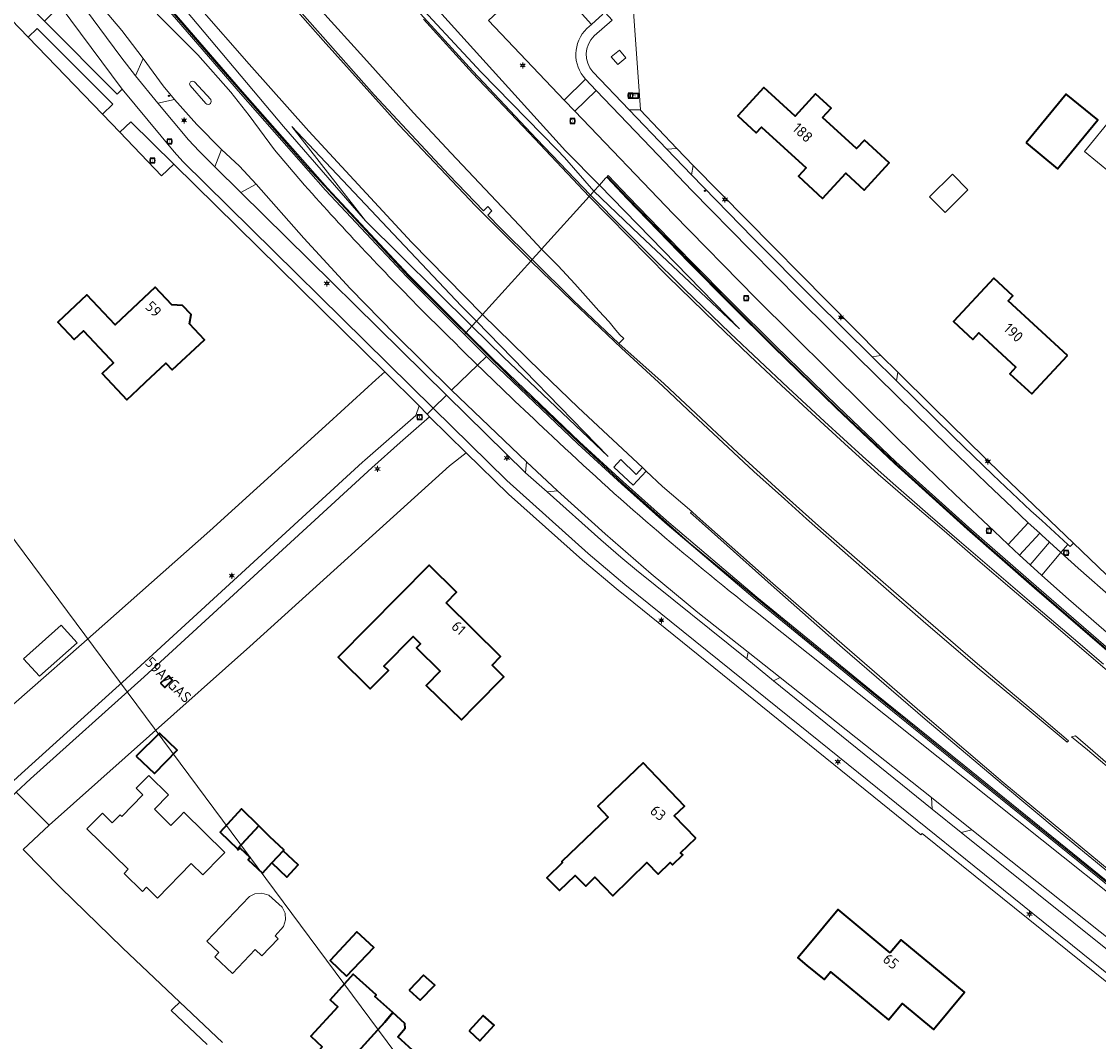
# Model space of a CAD drawing. Header units: metres. Extents: x 140853 to 145288, y 474558 to 480269.
# Tile 13 of 256: x 141328 to 141510, y 476271 to 476443. Entities that reach past the tile are written whole.
import ezdxf
from ezdxf.enums import TextEntityAlignment as Align

# ---------------------------------------------------------------- set-up
doc = ezdxf.new("R2010")
doc.units = ezdxf.units.M
doc.header["$MEASUREMENT"] = 0
for name, color, linetype, lineweight in [('B-WE-GR-BEPLANTING_CULTUUR_BOSPLANTSOEN-G', 90, 'GR-PLANTSOEN', 18), ('B-WE-GR-BEPLANTING_CULTUUR_HEESTERS-G', 90, 'Continuous', 18), ('B-WE-GR-GRAS-G', 60, 'Continuous', 13), ('B-WE-GR-GRAS_KRUIDENRIJK-G', 80, 'Continuous', 18), ('B-WE-GR-GROENVOORZIENING-G', 80, 'Continuous', 18), ('B-WE-IE-TERREINAFSCHEIDING_KUNSTMATIG_HEKWERK-G', 20, 'IE-TERREINAFSCHEIDING-KUNSTMATIG', 18), ('B-WE-IE-TERREINAFSCHEIDING_KUNSTMATIG_MUUR-G', 90, 'IE-TERREINAFSCHEIDING-KUNSTMATIG-DICHT', 18), ('B-WE-KL-ET_LS_OV_LICHTMAST-S', 190, 'Continuous', 18), ('B-WE-KL-WATER_BRANDLEIDING_PUT-S', 150, 'Continuous', 18), ('B-WE-KW-KUNSTWERK_GELUIDSWERING_SCHERM-G', 170, 'Continuous', 18), ('B-WE-OG-BEBOUWING-G', 7, 'Continuous', 35), ('B-WE-OG-BEBOUWING_BIJGEBOUW-G', 7, 'Continuous', 18), ('B-WE-OG-BEBOUWING_HUISNUMMER-T18', 10, 'Continuous', 18), ('B-WE-OG-HULPLIJN-G', 50, 'Continuous', 18), ('B-WE-OG-TERREIN_ERF-G', 7, 'Continuous', 18), ('B-WE-RI-GWA_RIOOLPUT-S', 30, 'Continuous', 18), ('B-WE-RI-TERREINKAST-S', 7, 'Continuous', 18), ('B-WE-VH-VERHARDING_ASFALT-G', 252, 'Continuous', 18), ('B-WE-VH-VERHARDING_GESLOTEN-G', 7, 'Continuous', 18), ('B-WE-VH-VERHARDING_OPEN-G', 252, 'Continuous', 18), ('B-WE-VH-VERHARDING_TEGEL-G', 252, 'Continuous', 18)]:
    doc.layers.add(name, color=color, linetype=linetype, lineweight=lineweight)
doc.styles.add('NLCS-ISO', font='txt')
doc.linetypes.add('GR-PLANTSOEN', pattern='A,0,[179,NLCS.shx,S=2,R=0,X=0,Y=0],-4', length=4)
doc.linetypes.add('IE-TERREINAFSCHEIDING-KUNSTMATIG', pattern='A,4,[82,NLCS.shx,S=0.75,R=90,X=0,Y=0],4,-2', length=10)
doc.linetypes.add('IE-TERREINAFSCHEIDING-KUNSTMATIG-DICHT', pattern='A,8,-1,[82,NLCS.shx,S=0.75,R=90,X=0,Y=0],-1', length=10)

# ---------------------------------------------------------------- blocks, each defined once
blk = doc.blocks.new('SRI-TERREINKAST-SO')
at = {"ltscale": 0.1}
h = blk.add_hatch(color=256, dxfattribs=at)
h.paths.add_polyline_path([(3.88, 2.14), (-3.37, 2.14), (-3.37, -2.37), (3.88, -2.37)])
h.paths.add_polyline_path([(3.38, 1.64), (-2.87, 1.64), (-2.87, -1.87), (3.38, -1.87)], flags=16)
at = {"flags": 128}
for points in [[(3.88, 2.14), (-3.37, 2.14), (-3.37, -2.37), (3.88, -2.37)], [(3.38, 1.64), (-2.87, 1.64), (-2.87, -1.87), (3.38, -1.87)]]:
    blk.add_lwpolyline(points, close=True, dxfattribs=at)
at = {"style": 'NLCS-ISO'}
blk.add_text('RI', height=1.8, dxfattribs=at).set_placement((-0.87, -0.96))
blk = doc.blocks.new('B-SIE-WEG_LICHTMAST-SO')
at = {"ltscale": 0.1}
for p, q in [((-1.1, 0.63), (-2.19, 1.27)), ((0, 1.27), (0, 2.53)), ((1.1, 0.63), (2.19, 1.27)), ((-1.1, -0.63), (-2.19, -1.27)), ((0, -1.27), (0, -2.53)), ((1.1, -0.63), (2.19, -1.27))]:
    blk.add_line(p, q, dxfattribs=at)
at = {"flags": 128}
for points in [[(-1.16, 0.5), (1.16, 0.5)], [(-1.16, -0.5), (1.16, -0.5)]]:
    blk.add_lwpolyline(points, dxfattribs=at)
at = {"ltscale": 0.1}
blk.add_circle((0, 0), 1.27, dxfattribs=at)
at = {"style": 'NLCS-ISO'}
blk.add_attdef('TYPE', text='', height=1.8, dxfattribs=at).set_placement((0, 2.53), align=Align.BOTTOM_CENTER)
blk = doc.blocks.new('SIE-WEG_STRAATPOT_BRANDKRAAN-SO')
blk.add_ellipse((0, 0), major_axis=(-0.729, 0), ratio=0.685994)
at = {"style": 'NLCS-ISO'}
blk.add_text('BR', height=0.4, dxfattribs=at).set_placement((-0.3, -0.15))
blk = doc.blocks.new('SRI-PUT_INSPECTIE-SO')
at = {"lineweight": -3, "flags": 128}
blk.add_lwpolyline([(-2, -2), (2, -2), (2, 2), (-2, 2)], close=True, dxfattribs=at)
at = {"lineweight": -3, "ltscale": 1.5}
blk.add_circle((0, 0), 2, dxfattribs=at)
at = {"ltscale": 0.1, "style": 'NLCS-ISO'}
blk.add_text('I', height=2.5, dxfattribs=at).set_placement((0, -0.01), align=Align.MIDDLE_CENTER)

msp = doc.modelspace()

# ---------------------------------------------------------------- linework, layer by layer
at = {"layer": 'B-WE-GR-BEPLANTING_CULTUUR_BOSPLANTSOEN-G', "ltscale": 0.2, "flags": 128}
for points in [[(141385.62, 476368.302), (141385.996, 476368.631), (141394.611, 476376.151), (141395.164, 476377.779), (141389.337, 476383.519), (141387.862, 476382.169), (141379.982, 476374.995), (141359.89, 476356.703), (141338.3, 476337.566), (141320.801, 476322.277), (141326.125, 476316.689), (141326.711, 476315.642), (141326.761, 476314.524), (141327.574, 476315.271), (141347.598, 476333.415), (141385.62, 476368.302)], [(141400.259, 476367.665), (141403.077, 476369.876), (141396.904, 476375.948), (141391.954, 476371.616), (141387.172, 476367.313), (141348.826, 476332.106), (141329.7, 476314.911), (141327.294, 476312.681), (141332.824, 476307.11), (141366.641, 476337.211), (141400.259, 476367.665)], [(141351.604, 476331.059), (141352.913, 476332.285), (141353.553, 476331.551), (141352.3, 476330.335), (141351.604, 476331.059)]]:
    msp.add_lwpolyline(points, close=True, dxfattribs=at)
at = {"layer": 'B-WE-GR-BEPLANTING_CULTUUR_HEESTERS-G', "ltscale": 0.2, "flags": 128}
for points in [[(141345.091, 476441.001), (141340.344, 476446.619), (141337.805, 476446.155), (141344.901, 476436.555), (141347.351, 476433.393), (141348.632, 476436.287), (141345.091, 476441.001)], [(141357.683, 476425.178), (141353.941, 476429.417), (141351.156, 476428.783), (141356.323, 476422.579), (141358.067, 476420.665), (141360.718, 476418.05), (141361.875, 476420.993), (141357.683, 476425.178)], [(141383.532, 476397.553), (141375.693, 476406.012), (141367.671, 476415.124), (141365.104, 476413.715), (141399.727, 476379.586), (141413.074, 476366.463), (141413.23, 476368.34), (141400.589, 476380.441), (141391.151, 476389.722), (141383.532, 476397.553)], [(141434.208, 476349.494), (141426.485, 476356.192), (141418.472, 476363.47), (141416.678, 476363.259), (141425.752, 476355.174), (141429.117, 476352.292), (141431.767, 476350.078), (141450.322, 476335.134), (141450.565, 476336.251), (141442.077, 476342.968), (141434.208, 476349.494)], [(141455.925, 476332.011), (141454.834, 476331.456), (141481.552, 476309.815), (141481.433, 476311.79), (141455.925, 476332.011)], [(141488.253, 476306.339), (141486.439, 476305.898), (141511.622, 476285.662), (141512.061, 476287.423), (141488.253, 476306.339)]]:
    msp.add_lwpolyline(points, close=True, dxfattribs=at)
at = {"layer": 'B-WE-GR-GRAS-G', "ltscale": 0.2, "flags": 128}
for points in [[(141386.132, 476408.939), (141372.286, 476424.846), (141320.615, 476486.318), (141275.438, 476545.711), (141259.885, 476565.117), (141258.741, 476564.267), (141270.427, 476548.395), (141282.482, 476532.43), (141285.705, 476528.27), (141286.351, 476527.44), (141298.619, 476511.383), (141311.075, 476495.709), (141323.702, 476480.163), (141336.306, 476464.792), (141349.239, 476449.448), (141365.379, 476430.704), (141379.714, 476414.438), (141393.374, 476399.826), (141403.07, 476390.154), (141404.031, 476391.216), (141386.132, 476408.939)], [(141404.031, 476391.216), (141404.787, 476392.052), (141402.217, 476394.601), (141373.694, 476424.847), (141386.132, 476408.939), (141404.031, 476391.216)], [(141425.494, 476414.948), (141424.59, 476413.949), (141432.247, 476406.582), (141449.115, 476390.778), (141425.494, 476414.948)], [(141404.787, 476392.052), (141404.031, 476391.216), (141409.327, 476385.972), (141426.99, 476369.216), (141404.787, 476392.052)]]:
    msp.add_lwpolyline(points, close=True, dxfattribs=at)
at = {"layer": 'B-WE-GR-GRAS_KRUIDENRIJK-G', "ltscale": 0.2, "flags": 128}
msp.add_lwpolyline([(141427.149, 476444.67), (141426.448, 476444.077), (141427.646, 476442.782), (141424.623, 476440.097), (141424.623, 476440.097, 0.40682), (141424.417, 476434.06), (141424.417, 476434.06), (141430.523, 476427.664), (141432.428, 476427.664), (141431.128, 476445.779), (141482.427, 476490.696), (141480.366, 476491.351), (141461.768, 476475.164), (141462.151, 476474.724), (141449.953, 476464.134), (141438.655, 476454.298), (141427.401, 476444.405), (141427.149, 476444.67)], format="xyb", close=True, dxfattribs=at)
for points in [[(141328.086, 476470.907), (141339.148, 476457.52), (141349.437, 476445.411), (141352.696, 476442.067), (141357.864, 476436.945), (141363.449, 476430.653), (141366.485, 476426.681), (141370.776, 476420.929), (141375.829, 476414.985), (141375.829, 476414.985, 0.0149369), (141396.739, 476392.779), (141396.739, 476392.779, 0.0032397), (141404.977, 476384.656), (141404.977, 476384.656), (141406.488, 476386.108), (141402.768, 476389.82), (141393.051, 476399.513), (141379.381, 476414.135), (141365.04, 476430.408), (141348.896, 476449.156), (141335.96, 476464.504), (141323.353, 476479.878)], [(141553.735, 476262.524), (141537.474, 476275.783), (141521.882, 476288.295), (141506.115, 476301.051), (141486.674, 476316.796), (141471.327, 476329.197), (141451.75, 476345.174), (141436.506, 476358.095), (141429.219, 476364.632), (141421.857, 476371.379), (141421.857, 476371.379), (141407.219, 476385.379), (141406.488, 476386.108), (141404.977, 476384.656), (141404.977, 476384.656, 0.0047677), (141417.642, 476372.565), (141417.642, 476372.565, 0.0230887), (141451.776, 476343.119), (141451.776, 476343.119), (141500, 476304.657), (141529.336, 476281.26), (141566.14, 476251.56)]]:
    msp.add_lwpolyline(points, format="xyb", dxfattribs=at)
for points in [[(141334.671, 476445.19), (141332.022, 476442.565), (141344.284, 476430.303), (141345.098, 476431.13), (141334.671, 476445.19)], [(141330.808, 476441.381), (141329.274, 476439.917), (141341.815, 476426.897), (141343.534, 476428.613), (141330.808, 476441.381)], [(141428.6, 476435.288), (141427.508, 476436.587), (141428.865, 476437.725), (141429.957, 476436.426), (141428.6, 476435.288)], [(141430.523, 476427.664), (141436.884, 476421.001), (141438.57, 476421.136), (141432.392, 476427.631), (141432.428, 476427.664), (141430.523, 476427.664)], [(141346.597, 476425.625), (141344.714, 476423.884), (141351.774, 476416.549), (141353.838, 476418.491), (141346.597, 476425.625)], [(141471.426, 476386.018), (141472.902, 476386.257), (141441.284, 476418.247), (141441, 476416.683), (141451.359, 476406.097), (141461.807, 476395.575), (141471.426, 476386.018)], [(141475.754, 476383.445), (141475.555, 476381.967), (141485.139, 476372.536), (141491.764, 476366.135), (141498.192, 476360.104), (141500, 476358.452), (141504.402, 476354.43), (141504.803, 476354.063), (141505.337, 476354.621), (141500, 476359.761), (141493.291, 476366.222), (141481.714, 476377.573), (141475.754, 476383.445)]]:
    msp.add_lwpolyline(points, close=True, dxfattribs=at)
at = {"layer": 'B-WE-GR-GROENVOORZIENING-G', "ltscale": 0.2, "flags": 128}
for points in [[(141323.867, 476533.826), (141353.678, 476494.581), (141368.006, 476476.916), (141381.385, 476461.095), (141385.249, 476456.942), (141386.367, 476455.719), (141392.977, 476447.669), (141405.562, 476434.007), (141418.388, 476420.932), (141419.625, 476419.608), (141424.59, 476413.949), (141425.494, 476414.948), (141419.805, 476420.769), (141397.923, 476444.95), (141377.129, 476469.168), (141368.676, 476478.773), (141356.156, 476494.464), (141348.742, 476504.943), (141335.97, 476524.613), (141315.917, 476554.291)], [(141327.981, 476526.666), (141332.559, 476520.517), (141340.156, 476510.514), (141348.156, 476500.089), (141357.237, 476488.628), (141365.266, 476478.763), (141372.85, 476469.67), (141380.502, 476460.788), (141394.209, 476445.113), (141404.165, 476434.186), (141414.881, 476422.747), (141424.003, 476413.292), (141424.59, 476413.949), (141424.59, 476413.949), (141419.625, 476419.608), (141418.388, 476420.932), (141405.562, 476434.007), (141392.977, 476447.669), (141386.367, 476455.719), (141385.249, 476456.942), (141381.385, 476461.095), (141368.006, 476476.916), (141353.678, 476494.581), (141323.867, 476533.826)], [(141320.615, 476486.318), (141372.286, 476424.846), (141386.132, 476408.939), (141373.694, 476424.847), (141402.217, 476394.601), (141404.787, 476392.052), (141405.803, 476393.176), (141393.85, 476405.37), (141376.54, 476424.07), (141366.49, 476435.36), (141358.16, 476444.89), (141352.88, 476451.05), (141340.92, 476465.5), (141332.29, 476476.19), (141324.98, 476485.42)], [(141397.923, 476444.95), (141419.805, 476420.769), (141425.494, 476414.948), (141426.551, 476416.117), (141426.732, 476416.317), (141427, 476416.614), (141430.391, 476413.014), (141440.852, 476402.236), (141447.876, 476395.12), (141455.053, 476388.021), (141465.601, 476377.742), (141475.452, 476368.363), (141487.736, 476357.262), (141499.045, 476347.369), (141510.384, 476337.575), (141517.936, 476331.039), (141529.459, 476321.248), (141530.189, 476320.591), (141545.617, 476307.631), (141557.212, 476298.064), (141568.823, 476288.594), (141588.239, 476272.803), (141588.864, 476272.27), (141600.054, 476263.252)], [(141599.48, 476265.155), (141589.588, 476273.45), (141582.873, 476278.962), (141580.876, 476280.624), (141549.183, 476306.606), (141546.867, 476308.545), (141531.288, 476321.933), (141530.457, 476322.674), (141504.522, 476345.209), (141500, 476349.208), (141499.97, 476349.235), (141498.036, 476350.977), (141496.261, 476352.597), (141494.348, 476354.389), (141491.964, 476356.659), (141485.401, 476362.847), (141478.934, 476369.1), (141470.376, 476377.537), (141451.911, 476395.846), (141437.924, 476410.143), (141421.387, 476427.437), (141419.59, 476429.292), (141406.84, 476442.691)], [(141510.113, 476337.281), (141498.774, 476347.075), (141487.465, 476356.968), (141475.181, 476368.069), (141465.33, 476377.448), (141454.782, 476387.727), (141447.605, 476394.826), (141440.581, 476401.942), (141430.12, 476412.72), (141426.732, 476416.317), (141426.551, 476416.117), (141425.494, 476414.948), (141449.115, 476390.778), (141432.247, 476406.582), (141424.59, 476413.949), (141424.003, 476413.292), (141429.706, 476407.506), (141433.85, 476403.37), (141439.86, 476397.438), (141447.521, 476390.04), (141457.288, 476380.791), (141463.41, 476375.15), (141469.84, 476369.289), (141474.97, 476364.71), (141480.807, 476359.551), (141486.084, 476355.006), (141492.759, 476349.288), (141498.259, 476344.582), (141505.341, 476338.548), (141510.406, 476334.234)], [(141513.175, 476297.641), (141503.105, 476305.863), (141493.207, 476314.135), (141480.364, 476324.969), (141466.45, 476337.015), (141454.438, 476347.635), (141441.747, 476358.954), (141440.86, 476359.76), (141441.051, 476359.945), (141436.146, 476364.164), (141433.382, 476366.762), (141431.179, 476364.431), (141427.909, 476367.466), (141429.117, 476368.721), (141431.716, 476366.23), (141432.741, 476367.366), (141427.75, 476372.06), (141421.9, 476377.5), (141415.682, 476383.51), (141405.803, 476393.176), (141405.803, 476393.176), (141404.787, 476392.052), (141426.99, 476369.216), (141409.327, 476385.972), (141404.031, 476391.216), (141403.07, 476390.154), (141407.533, 476385.701), (141422.165, 476371.708), (141429.522, 476364.963), (141436.803, 476358.433), (141452.038, 476345.52), (141471.611, 476329.546), (141486.957, 476317.146), (141506.398, 476301.401), (141522.164, 476288.645)]]:
    msp.add_lwpolyline(points, dxfattribs=at)
msp.add_lwpolyline([(141432.741, 476367.366), (141431.716, 476366.23), (141429.117, 476368.721), (141427.909, 476367.466), (141431.179, 476364.431), (141433.382, 476366.762), (141432.741, 476367.366)], close=True, dxfattribs=at)
at = {"layer": 'B-WE-IE-TERREINAFSCHEIDING_KUNSTMATIG_HEKWERK-G', "ltscale": 0.2, "flags": 128}
msp.add_lwpolyline([(141438.57, 476421.136), (141441.284, 476418.247)], dxfattribs=at)
at = {"layer": 'B-WE-IE-TERREINAFSCHEIDING_KUNSTMATIG_MUUR-G', "ltscale": 0.2, "flags": 128}
for points in [[(141258.741, 476564.267), (141247.045, 476580.809), (141236.003, 476597.525), (141228.349, 476610.312), (141218.427, 476627.468), (141211.138, 476640.535), (141206.194, 476649.394), (141196.726, 476666.624), (141188.606, 476685.323), (141188.188, 476685.202), (141196.322, 476666.426), (141205.81, 476649.159), (141210.745, 476640.316), (141218.034, 476627.248), (141227.699, 476609.974), (141235.624, 476597.282), (141246.673, 476580.555), (141258.376, 476564.003), (141270.066, 476548.126), (141282.126, 476532.155), (141285.35, 476527.994), (141285.996, 476527.164), (141298.264, 476511.106), (141310.724, 476495.427), (141323.353, 476479.878), (141335.96, 476464.504), (141348.896, 476449.156), (141365.04, 476430.408), (141379.381, 476414.135), (141393.051, 476399.513), (141402.768, 476389.82), (141403.07, 476390.154), (141393.374, 476399.826), (141379.714, 476414.438), (141365.379, 476430.704), (141349.239, 476449.448), (141336.306, 476464.792), (141323.702, 476480.163), (141311.075, 476495.709), (141298.619, 476511.383), (141286.351, 476527.44), (141285.705, 476528.27), (141282.482, 476532.43), (141270.427, 476548.395), (141258.741, 476564.267)], [(141529.459, 476321.248), (141517.936, 476331.039), (141510.384, 476337.575), (141499.045, 476347.369), (141487.736, 476357.262), (141475.452, 476368.363), (141465.601, 476377.742), (141455.053, 476388.021), (141447.876, 476395.12), (141440.852, 476402.236), (141430.391, 476413.014), (141427, 476416.614), (141426.732, 476416.317), (141430.12, 476412.72), (141440.581, 476401.942), (141447.605, 476394.826), (141454.782, 476387.727), (141465.33, 476377.448), (141475.181, 476368.069), (141487.465, 476356.968), (141498.774, 476347.075), (141510.113, 476337.281), (141517.665, 476330.745), (141529.188, 476320.954), (141529.918, 476320.297), (141545.346, 476307.337), (141556.941, 476297.77), (141568.552, 476288.3), (141587.968, 476272.509), (141588.593, 476271.976), (141599.783, 476262.958), (141608.127, 476256.04), (141623.643, 476243.356), (141637.631, 476231.939), (141653.082, 476219.336), (141668.615, 476206.727), (141684.14, 476194.064), (141697.53, 476183.106), (141697.802, 476183.399), (141684.411, 476194.358), (141668.886, 476207.021), (141653.353, 476219.63), (141637.902, 476232.233), (141623.914, 476243.65), (141608.398, 476256.334), (141600.054, 476263.252), (141588.864, 476272.27), (141588.239, 476272.803), (141568.823, 476288.594), (141557.212, 476298.064), (141545.617, 476307.631), (141530.189, 476320.591), (141529.459, 476321.248)], [(141553.735, 476262.524), (141564.287, 476253.987), (141579.904, 476241.338), (141595.658, 476228.611), (141611.207, 476216.037), (141619.044, 476209.756), (141619.65, 476209.233), (141631.082, 476199.913), (141645.258, 476188.306), (141660.748, 476175.692), (141676.258, 476163.144), (141677.831, 476161.853), (141678.138, 476162.183), (141676.553, 476163.484), (141661.043, 476176.032), (141645.553, 476188.646), (141631.377, 476200.253), (141619.945, 476209.573), (141619.337, 476210.098), (141611.489, 476216.388), (141595.941, 476228.961), (141580.187, 476241.688), (141564.57, 476254.337), (141554.019, 476262.873), (141538.531, 476275.496), (141537.755, 476276.135), (141522.164, 476288.645), (141506.398, 476301.401), (141486.957, 476317.146), (141471.611, 476329.546), (141452.038, 476345.52), (141436.803, 476358.433), (141429.522, 476364.963), (141422.165, 476371.708), (141407.533, 476385.701), (141403.07, 476390.154), (141402.768, 476389.82), (141406.488, 476386.108), (141407.219, 476385.379), (141421.857, 476371.379), (141429.219, 476364.632), (141436.506, 476358.095), (141451.75, 476345.174), (141471.327, 476329.197), (141486.674, 476316.796), (141506.115, 476301.051), (141521.882, 476288.295), (141537.474, 476275.783), (141553.735, 476262.524)]]:
    msp.add_lwpolyline(points, close=True, dxfattribs=at)
for points in [[(141432.428, 476427.664), (141432.392, 476427.631), (141438.57, 476421.136)], [(141441.284, 476418.247), (141472.902, 476386.257)], [(141475.754, 476383.445), (141481.714, 476377.573), (141493.291, 476366.222), (141500, 476359.761)], [(141500, 476359.761), (141505.337, 476354.621)]]:
    msp.add_lwpolyline(points, dxfattribs=at)
at = {"layer": 'B-WE-KW-KUNSTWERK_GELUIDSWERING_SCHERM-G', "ltscale": 0.2, "flags": 128}
for points in [[(141317.178, 476487.845), (141332.979, 476468.497), (141349.027, 476449.387), (141362.059, 476434.212), (141376.352, 476417.915), (141393.331, 476399.586), (141411.122, 476381.959), (141422.013, 476371.582), (141429.375, 476364.743), (141440.517, 476354.816), (141459.791, 476338.92), (141479.163, 476323.195), (141494.712, 476310.589), (141514.15, 476294.861), (141533.7, 476279.052), (141550.387, 476265.574), (141560.791, 476257.117), (141580.207, 476241.405), (141599.607, 476225.748), (141615.112, 476213.182), (141619.029, 476210), (141622.865, 476206.867), (141627.678, 476202.963)], [(141596.68, 476265.635), (141591.907, 476269.504), (141584.154, 476275.819), (141580.297, 476278.936), (141564.76, 476291.606), (141553.141, 476301.115), (141541.634, 476310.667), (141530.102, 476320.384), (141529.243, 476321.122), (141517.759, 476330.902), (141514.006, 476334.136), (141502.611, 476343.958), (141491.328, 476353.788), (141487.576, 476357.089), (141476.39, 476367.135), (141465.493, 476377.454), (141454.789, 476387.905), (141454.786, 476387.908), (141447.727, 476394.925), (141440.673, 476402.077), (141430.221, 476412.841), (141426.828, 476416.423)]]:
    msp.add_lwpolyline(points, dxfattribs=at)
at = {"layer": 'B-WE-OG-BEBOUWING-G', "ltscale": 0.2, "flags": 128}
for points in [[(141463.095, 476426.368), (141464.528, 476427.93), (141461.919, 476430.323), (141458.499, 476426.594), (141453.206, 476431.441), (141448.819, 476426.634), (141451.931, 476423.789), (141452.804, 476424.752), (141460.305, 476417.862), (141459.019, 476416.462), (141463.095, 476412.733), (141466.998, 476416.969), (141470.094, 476414.117), (141474.322, 476418.706), (141470.13, 476422.568), (141468.801, 476421.125), (141463.095, 476426.368)], [(141497.383, 476422.09), (141502.679, 476417.733), (141509.44, 476425.95), (141504.144, 476430.307), (141497.383, 476422.09)], [(141504.325, 476386.273), (141494.373, 476395.463), (141495.161, 476396.314), (141491.938, 476399.295), (141485.155, 476391.96), (141488.393, 476388.966), (141489.411, 476390.067), (141495.652, 476384.296), (141494.634, 476383.195), (141498.319, 476379.787), (141504.325, 476386.273)], [(141356.452, 476391.612), (141356.728, 476393.144), (141355.26, 476394.658), (141353.485, 476394.778), (141350.7, 476397.751), (141343.932, 476391.41), (141339.172, 476396.49), (141334.274, 476391.902), (141337.028, 476388.962), (141338.599, 476390.434), (141343.034, 476385.7), (141343.666, 476385.021), (141341.759, 476383.246), (141345.902, 476378.794), (141347.809, 476380.569), (141349.052, 476381.752), (141352.492, 476384.975), (141353.561, 476383.834), (141358.981, 476388.912), (141356.452, 476391.612)], [(141399.683, 476344.605), (141401.42, 476346.358), (141396.833, 476350.903), (141381.514, 476335.442), (141386.911, 476330.095), (141389.965, 476333.177), (141389.21, 476333.925), (141394.135, 476338.896), (141395.358, 476337.684), (141394.695, 476337.014), (141398.67, 476333.075), (141396.333, 476330.655), (141402.287, 476324.879), (141404.569, 476327.231), (141409.426, 476332.133), (141407.438, 476334.104), (141408.846, 476335.525), (141399.683, 476344.605)], [(141351.604, 476331.059), (141352.3, 476330.335), (141353.553, 476331.551), (141352.913, 476332.285), (141351.604, 476331.059)], [(141347.501, 476318.735), (141350.57, 476315.816), (141354.406, 476319.732), (141351.405, 476322.599), (141347.501, 476318.735)], [(141441.749, 476304.905), (141438.107, 476308.665), (141439.818, 476310.297), (141432.851, 476317.596), (141425.259, 476310.315), (141426.989, 476308.467), (141419.16, 476300.973), (141419.31, 476300.819), (141416.654, 476298.271), (141418.775, 476296.095), (141421.441, 476298.632), (141423.194, 476296.834), (141424.731, 476298.332), (141427.75, 476295.234), (141433.51, 476300.847), (141435.417, 476298.89), (141437.403, 476300.826), (141437.808, 476300.41), (141439.544, 476302.102), (141439.187, 476302.468), (141441.749, 476304.905)], [(141368.15, 476306.989), (141365.249, 476309.861), (141361.639, 476305.968), (141364.554, 476303.111), (141368.15, 476306.989)], [(141372.228, 476302.807), (141372.361, 476302.951), (141369.981, 476305.176), (141368.15, 476306.989), (141364.554, 476303.111), (141364.684, 476302.984), (141364.992, 476303.261), (141366.704, 476301.695), (141366.333, 476301.3), (141368.732, 476299.037), (141370.34, 476300.771), (141372.228, 476302.807)], [(141372.228, 476302.807), (141370.34, 476300.771), (141372.857, 476298.343), (141374.785, 476300.419), (141372.228, 476302.807)], [(141474.489, 476285.628), (141465.713, 476292.904), (141460.798, 476286.976), (141458.946, 476284.743), (141460.447, 476283.498), (141463.333, 476281.104), (141464.418, 476282.412), (141474.194, 476274.305), (141476.491, 476277.076), (141481.764, 476272.703), (141486.97, 476278.982), (141476.309, 476287.822), (141474.489, 476285.628)], [(141382.919, 476281.678), (141387.525, 476286.519), (141384.642, 476289.127), (141380.132, 476284.329), (141382.919, 476281.678)], [(141390.688, 476275.544), (141387.678, 476278.26), (141387.924, 476278.533), (141384.057, 476282.021), (141380.152, 476277.692), (141381.468, 476276.505), (141376.911, 476271.562), (141378.818, 476269.794), (141377.836, 476268.711), (141381.543, 476265.338), (141387.567, 476271.966), (141389.335, 476273.931), (141390.688, 476275.544)], [(141393.489, 476279.339), (141395.338, 476277.619), (141397.795, 476280.162), (141395.859, 476281.837), (141393.489, 476279.339)], [(141394.016, 476269.181), (141391.534, 476271.439), (141392.81, 476272.895), (141392.711, 476273.72), (141390.688, 476275.544), (141389.335, 476273.931), (141387.567, 476271.966), (141381.543, 476265.338), (141381.571, 476265.312), (141382.608, 476266.396), (141382.654, 476266.354), (141384.585, 476264.599), (141384.503, 476263.475), (141386.08, 476262.003), (141387.218, 476262.205), (141387.464, 476261.981), (141394.016, 476269.181)], [(141403.547, 476272.484), (141405.385, 476270.774), (141407.753, 476273.436), (141405.919, 476275.071), (141403.547, 476272.484)]]:
    msp.add_lwpolyline(points, close=True, dxfattribs=at)
at = {"layer": 'B-WE-OG-BEBOUWING_BIJGEBOUW-G', "ltscale": 0.2, "flags": 128}
for points in [[(141516.374, 476422.856), (141511.975, 476426.475), (141507.186, 476420.655), (141511.585, 476417.036), (141516.374, 476422.856)], [(141481.119, 476412.993), (141483.712, 476410.354), (141487.573, 476414.149), (141484.979, 476416.788), (141481.119, 476412.993)]]:
    msp.add_lwpolyline(points, close=True, dxfattribs=at)
at = {"layer": 'B-WE-OG-HULPLIJN-G'}
msp.add_lwpolyline([(141484.938, 478467.493), (142922.898, 478740.923), (143043.789, 479141.528), (143928.198, 479351.369), (144042.725, 479840.999), (144698.079, 479872.794), (144672.627, 478988.916), (144742.617, 478639.181), (145060.75, 478225.858), (145035.298, 477659.922), (145054.388, 476896.862), (144768.066, 476833.275), (144755.342, 477825.251), (143616.428, 477755.303), (142541.14, 475313.514), (141510.39, 476108.367), (141014.104, 476776.044), (140988.652, 477462.798), (141421.313, 477755.303), (141484.938, 478467.493)], close=True, dxfattribs=at)
at = {"layer": 'B-WE-OG-TERREIN_ERF-G', "ltscale": 0.2, "flags": 128}
for points in [[(141431.128, 476445.779), (141432.428, 476427.664), (141432.392, 476427.631), (141438.57, 476421.136), (141441.284, 476418.247), (141472.902, 476386.257), (141475.754, 476383.445), (141481.714, 476377.573), (141493.291, 476366.222), (141500, 476359.761), (141505.337, 476354.621), (141513.587, 476346.713)], [(141320.801, 476322.277), (141338.3, 476337.566), (141359.89, 476356.703), (141379.982, 476374.995), (141387.862, 476382.169), (141389.337, 476383.519), (141353.838, 476418.491), (141351.774, 476416.549), (141344.714, 476423.884), (141341.815, 476426.897), (141329.274, 476439.917), (141326.443, 476442.883)], [(141524.909, 476269.485), (141517.895, 476275.115), (141479.867, 476305.724), (141479.668, 476305.5), (141428.64, 476346.725), (141422.677, 476351.781), (141410.181, 476362.889), (141403.077, 476369.876), (141400.259, 476367.665), (141366.641, 476337.211), (141332.824, 476307.11), (141328.422, 476303.039), (141334.754, 476296.631), (141345.163, 476286.425), (141354.821, 476277.28), (141361.998, 476270.484)], [(141378.818, 476269.794), (141376.911, 476271.562), (141381.468, 476276.505), (141380.152, 476277.692), (141384.057, 476282.021), (141387.924, 476278.533), (141387.678, 476278.26), (141390.688, 476275.544), (141392.711, 476273.72), (141392.81, 476272.895), (141391.534, 476271.439), (141394.016, 476269.181)]]:
    msp.add_lwpolyline(points, dxfattribs=at)
for points in [[(141463.095, 476426.368), (141468.801, 476421.125), (141470.13, 476422.568), (141474.322, 476418.706), (141470.094, 476414.117), (141466.998, 476416.969), (141463.095, 476412.733), (141459.019, 476416.462), (141460.305, 476417.862), (141452.804, 476424.752), (141451.931, 476423.789), (141448.819, 476426.634), (141453.206, 476431.441), (141458.499, 476426.594), (141461.919, 476430.323), (141464.528, 476427.93), (141463.095, 476426.368)], [(141497.383, 476422.09), (141504.144, 476430.307), (141509.44, 476425.95), (141502.679, 476417.733), (141497.383, 476422.09)], [(141504.325, 476386.273), (141498.319, 476379.787), (141494.634, 476383.195), (141495.652, 476384.296), (141489.411, 476390.067), (141488.393, 476388.966), (141485.155, 476391.96), (141491.938, 476399.295), (141495.161, 476396.314), (141494.373, 476395.463), (141504.325, 476386.273)], [(141350.7, 476397.751), (141353.485, 476394.778), (141355.26, 476394.658), (141356.728, 476393.144), (141356.452, 476391.612), (141358.981, 476388.912), (141353.561, 476383.834), (141352.492, 476384.975), (141349.052, 476381.752), (141347.809, 476380.569), (141345.902, 476378.794), (141341.759, 476383.246), (141343.666, 476385.021), (141343.034, 476385.7), (141338.599, 476390.434), (141337.028, 476388.962), (141334.274, 476391.902), (141339.172, 476396.49), (141343.932, 476391.41), (141350.7, 476397.751)], [(141404.569, 476327.231), (141402.287, 476324.879), (141396.333, 476330.655), (141398.67, 476333.075), (141394.695, 476337.014), (141395.358, 476337.684), (141394.135, 476338.896), (141389.21, 476333.925), (141389.965, 476333.177), (141386.911, 476330.095), (141381.514, 476335.442), (141396.833, 476350.903), (141401.42, 476346.358), (141399.683, 476344.605), (141408.846, 476335.525), (141407.438, 476334.104), (141409.426, 476332.133), (141404.569, 476327.231)], [(141334.852, 476340.837), (141337.521, 476337.853), (141331.218, 476332.216), (141328.52, 476335.174), (141334.852, 476340.837)], [(141350.57, 476315.816), (141347.501, 476318.735), (141351.405, 476322.599), (141354.406, 476319.732), (141350.57, 476315.816)], [(141421.441, 476298.632), (141418.775, 476296.095), (141416.654, 476298.271), (141419.31, 476300.819), (141419.16, 476300.973), (141426.989, 476308.467), (141425.259, 476310.315), (141432.851, 476317.596), (141439.818, 476310.297), (141438.107, 476308.665), (141441.749, 476304.905), (141439.187, 476302.468), (141439.544, 476302.102), (141437.808, 476300.41), (141437.403, 476300.826), (141435.417, 476298.89), (141433.51, 476300.847), (141427.75, 476295.234), (141424.731, 476298.332), (141423.194, 476296.834), (141421.441, 476298.632)], [(141358.723, 476298.746), (141356.758, 476300.669), (141351.051, 476294.837), (141349.199, 476296.649), (141348.532, 476295.967), (141345.434, 476298.998), (141346.116, 476299.696), (141339.187, 476306.475), (141341.789, 476309.134), (141343.439, 476307.52), (141344.76, 476308.87), (141345.064, 476308.572), (141348.622, 476312.209), (141347.478, 476313.328), (141349.614, 476315.511), (141352.938, 476312.259), (141350.545, 476309.813), (141353.339, 476307.079), (141354.877, 476308.651), (141355.498, 476309.287), (141362.435, 476302.502), (141361.794, 476301.884), (141358.723, 476298.746)], [(141372.361, 476302.951), (141372.228, 476302.807), (141374.785, 476300.419), (141372.857, 476298.343), (141370.34, 476300.771), (141368.732, 476299.037), (141366.333, 476301.3), (141366.704, 476301.695), (141364.992, 476303.261), (141364.684, 476302.984), (141364.554, 476303.111), (141361.639, 476305.968), (141365.249, 476309.861), (141368.15, 476306.989), (141369.981, 476305.176), (141372.361, 476302.951)], [(141372.067, 476293.32), (141372.566, 476292.307), (141372.642, 476291.168), (141372.277, 476290.042), (141370.875, 476288.462), (141371.395, 476287.971), (141368.668, 476285.083), (141367.511, 476286.176), (141363.686, 476282.127), (141360.722, 476284.926), (141361.396, 476285.639), (141359.376, 476287.547), (141365.254, 476293.771), (141366.585, 476295.123), (141367.473, 476295.524), (141368.626, 476295.656), (141369.835, 476295.344), (141372.067, 476293.32)], [(141460.447, 476283.498), (141458.946, 476284.743), (141460.798, 476286.976), (141465.713, 476292.904), (141474.489, 476285.628), (141476.309, 476287.822), (141486.97, 476278.982), (141481.764, 476272.703), (141476.491, 476277.076), (141474.194, 476274.305), (141464.418, 476282.412), (141463.333, 476281.104), (141460.447, 476283.498)], [(141387.525, 476286.519), (141382.919, 476281.678), (141380.132, 476284.329), (141384.642, 476289.127), (141387.525, 476286.519)], [(141395.338, 476277.619), (141393.489, 476279.339), (141395.859, 476281.837), (141397.795, 476280.162), (141395.338, 476277.619)], [(141405.385, 476270.774), (141403.547, 476272.484), (141405.919, 476275.071), (141407.753, 476273.436), (141405.385, 476270.774)]]:
    msp.add_lwpolyline(points, close=True, dxfattribs=at)
at = {"layer": 'B-WE-VH-VERHARDING_ASFALT-G', "ltscale": 0.2, "flags": 128}
for points in [[(141420.033, 476446.694), (141424.163, 476442.011), (141426.104, 476443.769), (141421.985, 476448.382), (141420.033, 476446.694)], [(141419.59, 476429.292), (141421.387, 476427.437), (141424.977, 476430.915), (141423.182, 476432.832), (141419.59, 476429.292)], [(141441.083, 476414.08), (141434.171, 476421.282), (141424.977, 476430.915), (141421.387, 476427.437), (141437.924, 476410.143), (141451.911, 476395.846), (141470.376, 476377.537), (141478.934, 476369.1), (141485.401, 476362.847), (141491.964, 476356.659), (141494.348, 476354.389), (141497.732, 476358.054), (141495.101, 476360.572), (141490.741, 476364.681), (141484.238, 476370.957), (141475.701, 476379.364), (141468.571, 476386.377), (141459.338, 476395.532), (141450.881, 476404.063), (141441.083, 476414.08)], [(141496.261, 476352.597), (141499.656, 476356.304), (141497.732, 476358.054), (141494.348, 476354.389), (141496.261, 476352.597)], [(141499.656, 476356.304), (141496.261, 476352.597), (141498.036, 476350.977), (141500, 476353.279), (141501.304, 476354.807), (141500, 476355.992), (141499.656, 476356.304)], [(141500, 476353.279), (141498.036, 476350.977), (141499.97, 476349.235), (141500, 476349.27), (141503.228, 476353.054), (141501.304, 476354.807), (141500, 476353.279)], [(141580.876, 476280.624), (141584.049, 476284.514), (141572.805, 476293.748), (141554.979, 476308.287), (141549.958, 476312.458), (141543.152, 476318.276), (141526.522, 476332.653), (141512.138, 476345.156), (141506.138, 476350.442), (141503.228, 476353.054), (141500, 476349.27), (141499.97, 476349.235), (141500, 476349.208), (141504.522, 476345.209), (141530.457, 476322.674), (141531.288, 476321.933), (141546.867, 476308.545), (141549.183, 476306.606), (141580.876, 476280.624)]]:
    msp.add_lwpolyline(points, close=True, dxfattribs=at)
msp.add_lwpolyline([(141424.163, 476442.011), (141420.033, 476446.694), (141418.908, 476445.709), (141418.908, 476445.709, -0.4179667), (141410.515, 476446.171), (141410.515, 476446.171), (141406.84, 476442.691), (141419.59, 476429.292), (141423.182, 476432.832), (141423.182, 476432.832, -0.4135851), (141423.413, 476441.355), (141423.413, 476441.355), (141424.163, 476442.011)], format="xyb", close=True, dxfattribs=at)
at = {"layer": 'B-WE-VH-VERHARDING_GESLOTEN-G', "ltscale": 0.2, "flags": 128}
for points in [[(141324.98, 476485.42), (141332.29, 476476.19), (141340.92, 476465.5), (141352.88, 476451.05), (141358.16, 476444.89), (141366.49, 476435.36), (141376.54, 476424.07), (141393.85, 476405.37), (141405.803, 476393.176), (141405.803, 476393.176), (141413.93, 476402.163), (141404.658, 476411.458), (141391.751, 476425.054), (141378.954, 476439.312), (141368.28, 476451.523), (141360.951, 476460.076), (141356.744, 476465.097), (141349.707, 476473.599), (141342.325, 476482.687), (141337.659, 476488.525), (141333.044, 476494.367), (141326.536, 476502.906)], [(141395.87, 476442.94), (141404.12, 476433.85), (141413.7, 476423.75), (141423.793, 476413.068), (141423.793, 476413.068), (141424.003, 476413.292), (141414.881, 476422.747), (141404.165, 476434.186), (141394.209, 476445.113)], [(141378.714, 476444.351), (141385.806, 476436.458), (141394.212, 476427.166), (141400.514, 476420.358), (141407.143, 476413.311), (141412.043, 476408.146), (141415.767, 476404.192), (141423.793, 476413.068), (141413.7, 476423.75), (141404.12, 476433.85), (141395.87, 476442.94)], [(141513.31, 476331.21), (141507.94, 476335.8), (141502.37, 476340.59), (141495, 476346.81), (141489.22, 476351.78), (141483.548, 476356.69), (141478.24, 476361.24), (141472.48, 476366.28), (141466.798, 476371.428), (141461.274, 476376.512), (141456.12, 476381.27), (141450.826, 476386.186), (141445.113, 476391.727), (141437.021, 476399.583), (141423.793, 476413.068), (141415.767, 476404.192), (141415.987, 476403.964), (141418.534, 476401.346), (141421.351, 476398.319), (141425.406, 476393.804), (141427.126, 476391.93), (141428.254, 476390.506), (141428.921, 476389.742), (141429.604, 476389.121), (141428.766, 476388.304), (141436.392, 476381.469), (141443.55, 476374.81), (141448.818, 476369.857), (141457.021, 476362.382), (141462.387, 476357.575), (141468.45, 476352.25), (141475.01, 476346.54), (141482.54, 476340.02), (141488.38, 476334.98), (141494.33, 476329.95), (141499.98, 476325.18), (141504.536, 476321.338), (141504.29, 476321.09), (141497.89, 476326.44), (141489.15, 476333.69), (141480.05, 476341.52), (141471.57, 476348.93), (141460.392, 476358.76), (141456.663, 476362.084), (141451.496, 476366.716), (141440.42, 476377.13), (141436.184, 476381.107), (141429.216, 476387.508), (141420.972, 476395.356), (141413.93, 476402.163), (141405.803, 476393.176), (141415.682, 476383.51), (141421.9, 476377.5), (141427.75, 476372.06), (141432.741, 476367.366), (141433.382, 476366.762), (141436.146, 476364.164), (141441.051, 476359.945), (141441.969, 476359.155), (141454.708, 476347.852), (141466.78, 476337.31), (141480.687, 476325.236), (141493.424, 476314.365), (141513.345, 476297.932)], [(141510.406, 476334.234), (141505.341, 476338.548), (141498.259, 476344.582), (141492.759, 476349.288), (141486.084, 476355.006), (141480.807, 476359.551), (141474.97, 476364.71), (141469.84, 476369.289), (141463.41, 476375.15), (141457.288, 476380.791), (141447.521, 476390.04), (141439.86, 476397.438), (141433.85, 476403.37), (141429.706, 476407.506), (141424.003, 476413.292), (141423.793, 476413.068), (141437.021, 476399.583), (141445.113, 476391.727), (141450.826, 476386.186), (141456.12, 476381.27), (141461.274, 476376.512), (141466.798, 476371.428), (141472.48, 476366.28), (141478.24, 476361.24), (141483.548, 476356.69), (141489.22, 476351.78), (141495, 476346.81), (141502.37, 476340.59), (141507.94, 476335.8), (141513.31, 476331.21)], [(141552.508, 476266.189), (141534.32, 476280.932), (141513.345, 476297.932), (141493.424, 476314.365), (141480.687, 476325.236), (141466.78, 476337.31), (141454.708, 476347.852), (141441.969, 476359.155), (141441.051, 476359.945), (141440.86, 476359.76), (141441.747, 476358.954), (141454.438, 476347.635), (141466.45, 476337.015), (141480.364, 476324.969), (141493.207, 476314.135), (141503.105, 476305.863), (141513.175, 476297.641), (141525.115, 476287.956), (141534.122, 476280.665), (141552.361, 476265.879)], [(141571.29, 476267.81), (141560.43, 476276.63), (141545.68, 476288.63), (141532.61, 476299.43), (141523.55, 476306.99), (141512.374, 476316.395), (141505.697, 476322.197), (141505.031, 476321.996), (141507.686, 476319.787), (141512.108, 476316.098), (141523.307, 476306.713), (141532.376, 476299.197), (141545.502, 476288.373), (141560.257, 476276.392), (141571.109, 476267.575)], [(141571.109, 476267.575), (141560.257, 476276.392), (141545.502, 476288.373), (141532.376, 476299.197), (141523.307, 476306.713), (141512.108, 476316.098), (141507.686, 476319.787), (141505.031, 476321.996), (141505.697, 476322.197), (141512.374, 476316.395), (141523.55, 476306.99), (141532.61, 476299.43), (141545.68, 476288.63), (141560.43, 476276.63), (141571.29, 476267.81)]]:
    msp.add_lwpolyline(points, dxfattribs=at)
for points in [[(141340.344, 476446.619), (141345.091, 476441.001), (141348.632, 476436.287), (141352.035, 476431.678), (141353.941, 476429.417), (141357.683, 476425.178), (141361.875, 476420.993), (141364.897, 476418.181), (141367.671, 476415.124), (141375.693, 476406.012), (141383.532, 476397.553), (141391.151, 476389.722), (141400.589, 476380.441), (141404.977, 476384.656), (141404.977, 476384.656, -0.0032397), (141396.739, 476392.779), (141396.739, 476392.779, -0.0149369), (141375.829, 476414.985), (141375.829, 476414.985), (141370.776, 476420.929), (141366.485, 476426.681), (141363.449, 476430.653), (141357.864, 476436.945), (141352.696, 476442.067), (141349.437, 476445.411)], [(141566.14, 476251.56), (141529.336, 476281.26), (141500, 476304.657), (141500, 476304.657), (141451.776, 476343.119), (141451.776, 476343.119, -0.0230887), (141417.642, 476372.565), (141417.642, 476372.565, -0.0047677), (141404.977, 476384.656), (141404.977, 476384.656), (141400.589, 476380.441), (141413.23, 476368.34), (141418.472, 476363.47), (141426.485, 476356.192), (141434.208, 476349.494), (141442.077, 476342.968), (141450.565, 476336.251), (141455.925, 476332.011), (141481.433, 476311.79), (141488.253, 476306.339), (141512.061, 476287.423), (141518.219, 476282.528), (141526.416, 476275.879), (141533.306, 476270.305)]]:
    msp.add_lwpolyline(points, format="xyb", dxfattribs=at)
for points in [[(141356.616, 476432.345), (141356.987, 476432.482), (141357.282, 476432.352), (141360.031, 476429.376), (141360.13, 476429.054), (141360.012, 476428.738), (141359.84, 476428.601), (141359.607, 476428.545), (141359.373, 476428.599), (141359.201, 476428.736), (141356.562, 476431.729), (141356.475, 476432.037), (141356.616, 476432.345)], [(141357.282, 476432.352), (141356.987, 476432.482), (141356.616, 476432.345), (141356.475, 476432.037), (141356.562, 476431.729), (141359.201, 476428.736), (141359.373, 476428.599), (141359.607, 476428.545), (141359.84, 476428.601), (141360.012, 476428.738), (141360.13, 476429.054), (141360.031, 476429.376), (141357.282, 476432.352)]]:
    msp.add_lwpolyline(points, close=True, dxfattribs=at)
at = {"layer": 'B-WE-VH-VERHARDING_OPEN-G', "ltscale": 0.2, "flags": 128}
for points in [[(141321.256, 476463.431), (141332.228, 476448.511), (141334.671, 476445.19), (141345.098, 476431.13), (141353.861, 476420.573), (141355.332, 476418.971), (141397.526, 476377.405), (141399.727, 476379.586), (141365.104, 476413.715), (141360.718, 476418.05), (141358.067, 476420.665), (141356.323, 476422.579), (141351.156, 476428.783), (141347.351, 476433.393), (141344.901, 476436.555), (141337.805, 476446.155), (141334.202, 476451.08), (141323.916, 476465.101)], [(141326.443, 476442.883), (141329.274, 476439.917), (141330.808, 476441.381), (141343.534, 476428.613), (141341.815, 476426.897), (141344.714, 476423.884), (141346.597, 476425.625), (141353.838, 476418.491), (141389.337, 476383.519), (141395.164, 476377.779), (141396.493, 476376.381), (141397.526, 476377.405), (141355.332, 476418.971), (141353.861, 476420.573), (141345.098, 476431.13), (141345.098, 476431.13), (141344.284, 476430.303), (141332.022, 476442.565), (141329.125, 476445.46), (141320.601, 476454.083)], [(141368.28, 476451.523), (141378.954, 476439.312), (141391.751, 476425.054), (141404.658, 476411.458), (141413.93, 476402.163), (141414.166, 476402.424), (141414.166, 476402.424), (141408.818, 476407.736), (141406.691, 476409.917), (141407.406, 476410.661), (141406.71, 476411.36), (141405.974, 476410.637), (141400.138, 476416.71), (141391.48, 476425.943), (141387.593, 476430.174), (141378.481, 476440.431), (141372.73, 476446.962)], [(141372.73, 476446.962), (141378.481, 476440.431), (141387.593, 476430.174), (141391.48, 476425.943), (141400.138, 476416.71), (141405.974, 476410.637), (141406.71, 476411.36), (141407.406, 476410.661), (141406.691, 476409.917), (141408.818, 476407.736), (141414.166, 476402.424), (141415.469, 476403.864), (141415.767, 476404.192), (141412.043, 476408.146), (141407.143, 476413.311), (141400.514, 476420.358), (141394.212, 476427.166), (141385.806, 476436.458), (141378.714, 476444.351)], [(141531.309, 476269.824), (141526.487, 476273.753), (141516.376, 476281.861), (141511.622, 476285.662), (141486.439, 476305.898), (141481.552, 476309.815), (141454.834, 476331.456), (141450.322, 476335.134), (141431.767, 476350.078), (141429.117, 476352.292), (141425.752, 476355.174), (141416.678, 476363.259), (141413.074, 476366.463), (141399.727, 476379.586), (141399.727, 476379.586), (141397.526, 476377.405), (141409.932, 476365.183), (141423.594, 476352.896), (141429.788, 476347.695), (141457.535, 476325.298), (141510.138, 476282.836), (141522.844, 476272.664), (141531.281, 476265.915)], [(141531.281, 476265.915), (141522.844, 476272.664), (141510.138, 476282.836), (141457.535, 476325.298), (141429.788, 476347.695), (141423.594, 476352.896), (141409.932, 476365.183), (141397.526, 476377.405), (141397.526, 476377.405), (141396.493, 476376.381), (141396.904, 476375.948), (141403.077, 476369.876), (141410.181, 476362.889), (141422.677, 476351.781), (141428.64, 476346.725), (141479.668, 476305.5), (141479.867, 476305.724), (141517.895, 476275.115), (141524.909, 476269.485)], [(141361.998, 476270.484), (141354.821, 476277.28), (141353.729, 476276.202), (141353.391, 476275.869), (141359.42, 476270.191)]]:
    msp.add_lwpolyline(points, dxfattribs=at)
for points in [[(141348.632, 476436.287), (141347.351, 476433.393), (141351.156, 476428.783), (141353.941, 476429.417), (141352.035, 476431.678), (141348.632, 476436.287)], [(141428.6, 476435.288), (141429.957, 476436.426), (141428.865, 476437.725), (141427.508, 476436.587), (141428.6, 476435.288)], [(141364.897, 476418.181), (141361.875, 476420.993), (141360.718, 476418.05), (141365.104, 476413.715), (141367.671, 476415.124), (141364.897, 476418.181)], [(141414.166, 476402.424), (141421.139, 476395.514), (141428.766, 476388.304), (141429.604, 476389.121), (141428.921, 476389.742), (141428.254, 476390.506), (141427.126, 476391.93), (141425.406, 476393.804), (141421.351, 476398.319), (141418.534, 476401.346), (141415.987, 476403.964), (141415.767, 476404.192), (141415.469, 476403.864), (141414.166, 476402.424)], [(141428.766, 476388.304), (141421.139, 476395.514), (141414.166, 476402.424), (141413.93, 476402.163), (141420.972, 476395.356), (141429.216, 476387.508), (141436.184, 476381.107), (141440.42, 476377.13), (141451.496, 476366.716), (141456.663, 476362.084), (141460.392, 476358.76), (141471.57, 476348.93), (141480.05, 476341.52), (141489.15, 476333.69), (141497.89, 476326.44), (141504.29, 476321.09), (141504.536, 476321.338), (141499.98, 476325.18), (141494.33, 476329.95), (141488.38, 476334.98), (141482.54, 476340.02), (141475.01, 476346.54), (141468.45, 476352.25), (141462.387, 476357.575), (141457.021, 476362.382), (141448.818, 476369.857), (141443.55, 476374.81), (141436.392, 476381.469), (141428.766, 476388.304)], [(141387.172, 476367.313), (141391.954, 476371.616), (141396.904, 476375.948), (141396.493, 476376.381), (141395.164, 476377.779), (141394.611, 476376.151), (141385.996, 476368.631), (141385.62, 476368.302), (141347.598, 476333.415), (141327.574, 476315.271), (141326.761, 476314.524), (141321.682, 476309.859), (141322.91, 476308.618), (141327.294, 476312.681), (141329.7, 476314.911), (141348.826, 476332.106), (141387.172, 476367.313)], [(141413.23, 476368.34), (141413.074, 476366.463), (141416.678, 476363.259), (141418.472, 476363.47), (141413.23, 476368.34)], [(141450.565, 476336.251), (141450.322, 476335.134), (141454.834, 476331.456), (141455.925, 476332.011), (141450.565, 476336.251)], [(141481.433, 476311.79), (141481.552, 476309.815), (141486.439, 476305.898), (141488.253, 476306.339), (141481.433, 476311.79)]]:
    msp.add_lwpolyline(points, close=True, dxfattribs=at)
at = {"layer": 'B-WE-VH-VERHARDING_TEGEL-G', "ltscale": 0.2, "flags": 128}
msp.add_lwpolyline([(141426.104, 476443.769), (141424.163, 476442.011), (141423.413, 476441.355), (141423.413, 476441.355, 0.4135851), (141423.182, 476432.832), (141423.182, 476432.832), (141424.977, 476430.915), (141434.171, 476421.282), (141441.083, 476414.08), (141450.881, 476404.063), (141459.338, 476395.532), (141468.571, 476386.377), (141475.701, 476379.364), (141484.238, 476370.957), (141490.741, 476364.681), (141495.101, 476360.572), (141497.732, 476358.054), (141499.656, 476356.304), (141500, 476355.992), (141501.304, 476354.807), (141503.228, 476353.054), (141504.402, 476354.43), (141500, 476358.452), (141498.192, 476360.104), (141491.764, 476366.135), (141485.139, 476372.536), (141475.555, 476381.967), (141471.426, 476386.018), (141461.807, 476395.575), (141451.359, 476406.097), (141441, 476416.683), (141441, 476416.683), (141436.884, 476421.001), (141430.523, 476427.664), (141424.417, 476434.06), (141424.417, 476434.06, -0.40682), (141424.623, 476440.097), (141424.623, 476440.097), (141427.646, 476442.782)], format="xyb", dxfattribs=at)
for points in [[(141436.884, 476421.001), (141441, 476416.683), (141441.284, 476418.247), (141438.57, 476421.136), (141436.884, 476421.001)], [(141475.555, 476381.967), (141475.754, 476383.445), (141472.902, 476386.257), (141471.426, 476386.018), (141475.555, 476381.967)]]:
    msp.add_lwpolyline(points, close=True, dxfattribs=at)
msp.add_lwpolyline([(141513.587, 476346.713), (141505.337, 476354.621), (141504.803, 476354.063), (141504.402, 476354.43), (141503.228, 476353.054), (141506.138, 476350.442), (141512.138, 476345.156)], dxfattribs=at)

# ---------------------------------------------------------------- block references
at = {"layer": 'B-WE-KL-ET_LS_OV_LICHTMAST-S', "xscale": 0.2, "yscale": 0.2, "zscale": 0.2}
for p in [(141412.583, 476435.135), (141355.548, 476425.88), (141446.649, 476412.543), (141379.6, 476398.403), (141466.187, 476392.698), (141409.927, 476369.013), (141490.926, 476368.41), (141388.112, 476367.146), (141363.578, 476349.15), (141435.936, 476341.632), (141465.676, 476317.805), (141497.95, 476292.13)]:
    msp.add_blockref('B-SIE-WEG_LICHTMAST-SO', p, dxfattribs=at)
at = {"layer": 'B-WE-KL-WATER_BRANDLEIDING_PUT-S', "xscale": 0.2, "yscale": 0.2, "zscale": 0.2}
for p in [(141353, 476430), (141443.278, 476413.992)]:
    msp.add_blockref('SIE-WEG_STRAATPOT_BRANDKRAAN-SO', p, dxfattribs=at)
at = {"layer": 'B-WE-RI-GWA_RIOOLPUT-S', "xscale": 0.2, "yscale": 0.2, "zscale": 0.2}
for p in [(141430.729, 476430.043), (141420.987, 476425.77), (141353.11, 476422.33), (141350.22, 476419.1), (141350.22, 476419.1), (141450.234, 476395.903), (141395.23, 476375.88), (141491.111, 476356.709), (141504.122, 476353.028)]:
    msp.add_blockref('SRI-PUT_INSPECTIE-SO', p, dxfattribs=at)
at = {"layer": 'B-WE-RI-TERREINKAST-S', "xscale": 0.2, "yscale": 0.2, "zscale": 0.2}
msp.add_blockref('SRI-TERREINKAST-SO', (141431.3, 476430.036), dxfattribs=at)

# ---------------------------------------------------------------- texts
at = {"layer": 'B-WE-OG-BEBOUWING_HUISNUMMER-T18', "style": 'NLCS-ISO'}
for s, rotation, p in [('188', 317.4, (141459.745, 476423.808)), ('59', 315.4, (141350.403, 476394.069)), ('190', 317.2, (141495.247, 476390.119)), ('61', 318.4, (141401.799, 476340.352)), ('59A/GAS', 315.5, (141352.926, 476331.61)), ('63', 321.1, (141435.39, 476309.17)), ('65', 321.2, (141474.619, 476284.161))]:
    msp.add_text(s, height=1.8, rotation=rotation, dxfattribs=at).set_placement(p, align=Align.MIDDLE_CENTER)

doc.saveas('drawing.dxf')
